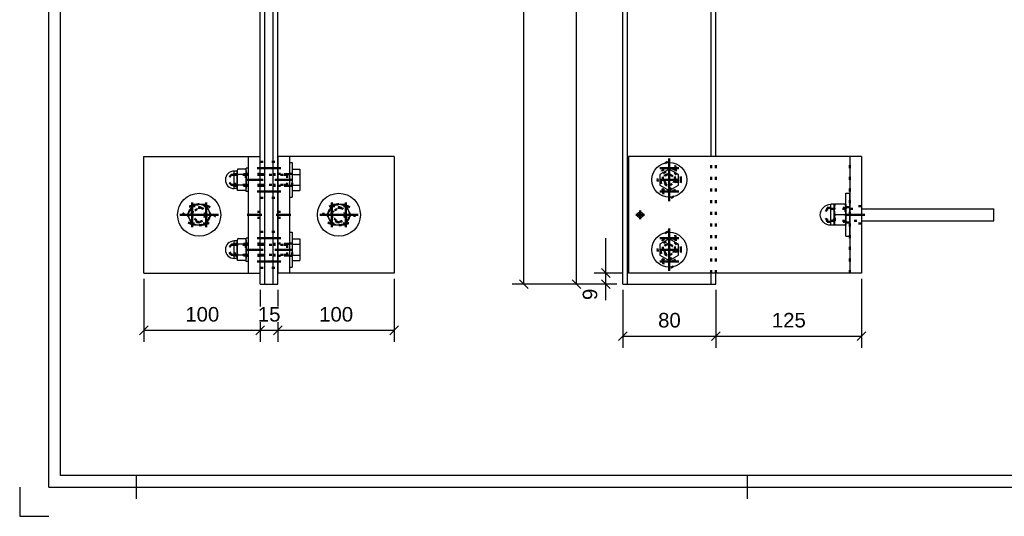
# Model space of a CAD drawing. Header units: millimetres. Extents: x -8 to 412, y -361 to -64.
# Tile 1 of 5: x -8 to 161, y -361 to -275. Entities that reach past the tile are written whole.
import ezdxf

# ---------------------------------------------------------------- set-up
doc = ezdxf.new("R2010")
doc.units = ezdxf.units.MM
doc.linetypes.add('DOT', pattern=[2, 0.5, -1.5])
doc.linetypes.add('STRICHPUNKT2', pattern=[18.5, 10, -4, 0.5, -4])
doc.layers.get('0').update_dxf_attribs({"linetype": 'CONTINUOUS'})
for name, color, linetype in [('DIM49', 4, 'CONTINUOUS'), ('LE_GREEN', 3, 'CONTINUOUS'), ('TXT_DIM49', 2, 'CONTINUOUS')]:
    doc.layers.add(name, color=color, linetype=linetype)
doc.layers.add('LE_ALL', color=7, linetype='CONTINUOUS', lineweight=50)
doc.styles.add('ARIAL', font='arial.ttf')

# ---------------------------------------------------------------- blocks, each defined once
blk = doc.blocks.new('DINA3_00002', base_point=(405.05, -353.59))
for p, q in [((-0.95, -353.59), (-0.95, -70.59)), ((405.05, -353.59), (-0.95, -353.59)), ((12.05, -353.59), (12.05, -357.59)), ((117.05, -357.59), (117.05, -353.59)), ((-2.95, -355.59), (407.05, -355.59))]:
    blk.add_line(p, q)
for points in [[(-2.95, -355.59), (-2.95, -68.59), (407.05, -68.59)], [(-7.95, -355.59), (-7.95, -360.59), (-2.95, -360.59)]]:
    blk.add_lwpolyline(points)
blk = doc.blocks.new('_ZBL0010_00001')
blk.add_blockref('DINA3_00002', (405.05, -353.59))
blk = doc.blocks.new('BALUSTER PROFIEL 80X15 R4_00194', base_point=(34.18, -223.11))
for p, q in [((33.38, -221.65), (33.38, -203.11)), ((36.38, -203.11), (33.38, -203.11)), ((36.38, -203.11), (36.38, -221.65)), ((33.38, -320.71), (33.38, -221.65)), ((34.18, -320.71), (34.18, -223.11)), ((35.58, -320.71), (35.58, -223.11)), ((36.38, -320.71), (36.38, -221.65)), ((33.38, -320.71), (34.18, -320.71)), ((34.18, -320.71), (35.58, -320.71)), ((35.58, -320.71), (36.38, -320.71))]:
    blk.add_line(p, q)
blk.add_lwpolyline([(35.58, -223.11), (34.18, -223.11)])
for centre, start_param, end_param in [((34.18, -221.65), 4.712389, 6.283185), ((35.58, -221.65), 0, 1.570796)]:
    blk.add_ellipse(centre, major_axis=(0, -1.45), ratio=0.55, start_param=start_param, end_param=end_param)
at = {"layer": 'LE_ALL', "color": 3, "linetype": 'DOT'}
for p, q in [((34.18, -223.11), (34.18, -203.11)), ((34.28, -203.11), (34.28, -207.11)), ((35.48, -203.11), (35.48, -207.11)), ((35.58, -223.11), (35.58, -203.11)), ((34.28, -207.11), (35.48, -207.11)), ((35.38, -207.11), (35.38, -208.13)), ((35.38, -208.13), (34.38, -208.13)), ((35.38, -208.13), (34.88, -208.42)), ((36.38, -238.71), (33.38, -238.71)), ((36.38, -243.51), (33.38, -243.51)), ((33.38, -299.71), (36.38, -299.71)), ((33.38, -300.81), (36.38, -300.81)), ((33.38, -304.81), (36.38, -304.81)), ((33.38, -305.91), (36.38, -305.91)), ((33.38, -311.71), (36.38, -311.71)), ((33.38, -312.81), (36.38, -312.81)), ((33.38, -316.81), (36.38, -316.81)), ((33.38, -317.91), (36.38, -317.91))]:
    blk.add_line(p, q, dxfattribs=at)
for points in [[(34.38, -207.11), (34.38, -208.13), (34.88, -208.42)], [(35.45, -241.26), (35.37, -241.45), (35.23, -241.59), (35.05, -241.68), (34.88, -241.71), (34.68, -241.68), (34.5, -241.58), (34.37, -241.43), (34.29, -241.23), (34.28, -241.11), (34.31, -240.91), (34.41, -240.74), (34.56, -240.6), (34.75, -240.52), (34.88, -240.51), (35.03, -240.53)]]:
    blk.add_lwpolyline(points, dxfattribs=at)
blk = doc.blocks.new('_00196', base_point=(36.98, -241.11))
at = {"layer": 'LE_ALL', "color": 1, "linetype": 'STRICHPUNKT2'}
for p, q in [((34.88, -202.81), (34.88, -208.78)), ((34.88, -202.81), (34.88, -208.78)), ((36.98, -241.11), (32.78, -241.11)), ((34.88, -241.11), (33.98, -241.11)), ((34.88, -241.11), (34.88, -240.21)), ((34.88, -241.11), (35.78, -241.11)), ((34.88, -241.11), (34.88, -242.01)), ((36.93, -300.81), (32.83, -300.81)), ((36.93, -304.81), (32.83, -304.81)), ((36.93, -312.81), (32.83, -312.81)), ((36.93, -316.81), (32.83, -316.81))]:
    blk.add_line(p, q, dxfattribs=at)
blk = doc.blocks.new('_00195')
blk.add_blockref('_00196', (36.98, -241.11))
blk = doc.blocks.new('BALUSTER PROFIEL 80X15 R4_00193')
for name, p in [('_00195', (0, 0)), ('BALUSTER PROFIEL 80X15 R4_00194', (34.18, -223.11))]:
    blk.add_blockref(name, p)
blk = doc.blocks.new('_D3', base_point=(20.5, -327.15))
at = {"layer": 'DIM49', "color": 1}
for p, q in [((13.38, -319.81), (13.38, -330.65)), ((33.38, -321.71), (33.38, -324.55)), ((14.13, -327.9), (12.63, -329.4)), ((32.63, -329.4), (34.13, -327.9)), ((33.38, -327.25), (33.38, -330.65)), ((13.38, -328.65), (33.38, -328.65))]:
    blk.add_line(p, q, dxfattribs=at)
at = {"layer": 'TXT_DIM49', "style": 'ARIAL'}
blk.add_text('100', height=2.5, dxfattribs=at).set_placement((20.5, -327.15))
blk = doc.blocks.new('_D4', base_point=(32.96, -327.15))
at = {"layer": 'DIM49', "color": 1}
for p, q in [((33.38, -321.71), (33.38, -324.55)), ((36.38, -321.71), (36.38, -324.55)), ((34.13, -327.9), (32.63, -329.4)), ((33.38, -327.25), (33.38, -330.65)), ((35.63, -329.4), (37.13, -327.9)), ((36.38, -327.25), (36.38, -330.65)), ((33.38, -328.65), (36.38, -328.65))]:
    blk.add_line(p, q, dxfattribs=at)
at = {"layer": 'TXT_DIM49', "style": 'ARIAL'}
blk.add_text('15', height=2.5, dxfattribs=at).set_placement((32.96, -327.15))
blk = doc.blocks.new('_D5', base_point=(43.5, -327.15))
at = {"layer": 'DIM49', "color": 1}
for p, q in [((56.38, -319.81), (56.38, -330.65)), ((36.38, -321.71), (36.38, -324.55)), ((37.13, -327.9), (35.63, -329.4)), ((36.38, -327.25), (36.38, -330.65)), ((55.63, -329.4), (57.13, -327.9)), ((36.38, -328.65), (56.38, -328.65))]:
    blk.add_line(p, q, dxfattribs=at)
at = {"layer": 'TXT_DIM49', "style": 'ARIAL'}
blk.add_text('100', height=2.5, dxfattribs=at).set_placement((43.5, -327.15))
blk = doc.blocks.new('Hoeklijn 200x100x10_00202', base_point=(33.38, -308.31))
for p, q in [((31.38, -298.81), (33.38, -298.81)), ((31.38, -318.81), (31.38, -298.81)), ((33.38, -318.81), (33.38, -298.81)), ((13.38, -318.81), (31.38, -318.81)), ((31.38, -318.81), (33.38, -318.81))]:
    blk.add_line(p, q)
blk.add_lwpolyline([(13.38, -318.81), (13.38, -298.81), (31.38, -298.81)])
at = {"layer": 'LE_ALL', "color": 3, "linetype": 'DOT'}
for p, q in [((33.38, -301.76), (31.38, -301.76)), ((33.38, -303.86), (31.38, -303.86)), ((21.68, -307.31), (24.08, -307.31)), ((33.38, -308.31), (31.38, -308.31)), ((33.38, -309.31), (31.38, -309.31)), ((24.08, -310.31), (21.68, -310.31)), ((33.38, -313.76), (31.38, -313.76)), ((33.38, -315.86), (31.38, -315.86))]:
    blk.add_line(p, q, dxfattribs=at)
for centre, start, end in [((21.68, -308.81), 90, -90), ((24.08, -308.81), -90, 90)]:
    blk.add_arc(centre, 1.5, start, end, dxfattribs=at)
for name, p in [('_D3', (20.5, -327.15)), ('_D5', (43.5, -327.15)), ('_D4', (32.96, -327.15))]:
    blk.add_blockref(name, p)
blk = doc.blocks.new('_00204', base_point=(26.18, -308.81))
at = {"layer": 'LE_ALL', "color": 1, "linetype": 'STRICHPUNKT2'}
for p, q in [((33.9, -302.81), (30.85, -302.81)), ((21.68, -310.91), (21.68, -306.71)), ((21.68, -310.91), (21.68, -306.71)), ((24.08, -310.91), (24.08, -306.71)), ((24.08, -310.91), (24.08, -306.71)), ((26.18, -308.81), (19.58, -308.81)), ((26.18, -308.81), (19.58, -308.81)), ((33.63, -308.81), (31.13, -308.81)), ((33.9, -314.81), (30.85, -314.81))]:
    blk.add_line(p, q, dxfattribs=at)
blk = doc.blocks.new('_00203')
blk.add_blockref('_00204', (26.18, -308.81))
blk = doc.blocks.new('Hoeklijn 200x100x10_00201')
for name, p in [('Hoeklijn 200x100x10_00202', (33.38, -308.31)), ('_00203', (0, 0))]:
    blk.add_blockref(name, p)
blk = doc.blocks.new('Hoeklijn 200x100x10_00206', base_point=(36.38, -309.31))
for p, q in [((36.38, -298.81), (36.38, -318.81)), ((38.38, -298.81), (36.38, -298.81)), ((38.38, -298.81), (38.38, -318.81)), ((56.38, -298.81), (38.38, -298.81)), ((38.38, -318.81), (36.38, -318.81))]:
    blk.add_line(p, q)
blk.add_lwpolyline([(56.38, -298.81), (56.38, -318.81), (38.38, -318.81)])
at = {"layer": 'LE_ALL', "color": 3, "linetype": 'DOT'}
for p, q in [((36.38, -301.76), (38.38, -301.76)), ((36.38, -303.86), (38.38, -303.86)), ((45.68, -307.31), (48.08, -307.31)), ((36.38, -308.31), (38.38, -308.31)), ((36.38, -309.31), (38.38, -309.31)), ((48.08, -310.31), (45.68, -310.31)), ((36.38, -313.76), (38.38, -313.76)), ((36.38, -315.86), (38.38, -315.86))]:
    blk.add_line(p, q, dxfattribs=at)
for centre, start, end in [((45.68, -308.81), 90, -90), ((48.08, -308.81), -90, 90)]:
    blk.add_arc(centre, 1.5, start, end, dxfattribs=at)
blk = doc.blocks.new('_00208', base_point=(43.58, -308.81))
at = {"layer": 'LE_ALL', "color": 1, "linetype": 'STRICHPUNKT2'}
for p, q in [((35.85, -302.81), (38.9, -302.81)), ((45.68, -306.71), (45.68, -310.91)), ((45.68, -306.71), (45.68, -310.91)), ((48.08, -306.71), (48.08, -310.91)), ((48.08, -306.71), (48.08, -310.91)), ((36.13, -308.81), (38.63, -308.81)), ((43.58, -308.81), (50.18, -308.81)), ((43.58, -308.81), (50.18, -308.81)), ((35.85, -314.81), (38.9, -314.81))]:
    blk.add_line(p, q, dxfattribs=at)
blk = doc.blocks.new('_00207')
blk.add_blockref('_00208', (43.58, -308.81))
blk = doc.blocks.new('Hoeklijn 200x100x10_00205')
for name, p in [('Hoeklijn 200x100x10_00206', (36.38, -309.31)), ('_00207', (0, 0))]:
    blk.add_blockref(name, p)
blk = doc.blocks.new('Carrosseriering (ISO 7093)-M10_00218', base_point=(38.88, -301.76))
for p, q in [((38.38, -299.81), (38.88, -299.81)), ((38.38, -305.81), (38.88, -305.81))]:
    blk.add_line(p, q)
at = {"layer": 'LE_ALL', "color": 3, "linetype": 'DOT'}
for p, q in [((38.88, -301.76), (38.38, -301.76)), ((38.88, -303.86), (38.38, -303.86))]:
    blk.add_line(p, q, dxfattribs=at)
at = {"layer": 'LE_GREEN'}
for p, q in [((38.38, -299.81), (38.38, -305.81)), ((38.88, -299.81), (38.88, -305.81))]:
    blk.add_line(p, q, dxfattribs=at)
blk = doc.blocks.new('Carrosseriering (ISO 7093)-M10_00217')
blk.add_blockref('Carrosseriering (ISO 7093)-M10_00218', (38.88, -301.76))
blk = doc.blocks.new('Sluitring (DIN 125)-M10_00220', base_point=(30.98, -303.86))
for p, q in [((31.38, -300.81), (30.98, -300.81)), ((31.38, -304.81), (30.98, -304.81))]:
    blk.add_line(p, q)
at = {"layer": 'LE_ALL', "color": 3, "linetype": 'DOT'}
for p, q in [((30.98, -301.76), (31.38, -301.76)), ((30.98, -303.86), (31.38, -303.86))]:
    blk.add_line(p, q, dxfattribs=at)
at = {"layer": 'LE_GREEN'}
for p, q in [((30.98, -304.81), (30.98, -300.81)), ((31.38, -304.81), (31.38, -300.81))]:
    blk.add_line(p, q, dxfattribs=at)
blk = doc.blocks.new('Sluitring (DIN 125)-M10_00219')
blk.add_blockref('Sluitring (DIN 125)-M10_00220', (30.98, -303.86))
blk = doc.blocks.new('Hoge dopmoer (DIN 1587)-M10_00222', base_point=(28.98, -303.81))
for p, q in [((29.47, -300.96), (29.38, -301.31)), ((30.88, -300.96), (29.47, -300.96)), ((29.38, -301.31), (28.88, -301.31)), ((29.38, -304.31), (29.38, -301.31)), ((30.88, -304.66), (30.98, -304.31)), ((30.88, -304.66), (29.47, -304.66))]:
    blk.add_line(p, q)
for points in [[(29.47, -300.96), (29.42, -301.2), (29.4, -301.42), (29.42, -301.65), (29.47, -301.88)], [(30.88, -301.88), (30.93, -301.65), (30.95, -301.42), (30.93, -301.2), (30.88, -300.96)], [(30.88, -300.96), (30.98, -301.31), (30.98, -304.31)], [(29.47, -304.66), (29.38, -304.31), (28.88, -304.31), (28.88, -301.31)], [(29.47, -301.88), (29.42, -302.36), (29.4, -302.81), (29.42, -303.25), (29.47, -303.73)], [(30.88, -303.73), (30.93, -303.25), (30.95, -302.81), (30.93, -302.36), (30.88, -301.88), (29.47, -301.88)], [(29.47, -303.73), (29.42, -303.97), (29.4, -304.19), (29.42, -304.42), (29.47, -304.66)], [(30.88, -304.66), (30.93, -304.42), (30.95, -304.19), (30.93, -303.97), (30.88, -303.73), (29.47, -303.73)]]:
    blk.add_lwpolyline(points)
blk.add_arc((28.88, -302.81), 1.5, 90, -90)
at = {"layer": 'LE_ALL', "color": 3, "linetype": 'DOT'}
for p, q in [((28.98, -303.81), (28.98, -301.81)), ((30.98, -301.81), (28.98, -301.81)), ((28.38, -303.66), (27.78, -302.81)), ((28.98, -303.81), (28.38, -303.66)), ((30.98, -303.81), (28.98, -303.81))]:
    blk.add_line(p, q, dxfattribs=at)
blk.add_lwpolyline([(28.98, -301.81), (28.38, -301.96), (27.78, -302.81)], dxfattribs=at)
blk = doc.blocks.new('GEWINDE_00224', base_point=(30.98, -301.81))
at = {"layer": 'LE_ALL', "color": 3, "linetype": 'DOT'}
for p, q in [((28.98, -301.81), (28.38, -301.96)), ((30.89, -301.96), (28.38, -301.96)), ((28.98, -303.81), (28.98, -301.81)), ((30.98, -301.81), (28.98, -301.81)), ((30.98, -301.81), (30.89, -301.96)), ((30.89, -301.96), (30.89, -303.66))]:
    blk.add_line(p, q, dxfattribs=at)
for points in [[(30.98, -303.81), (30.89, -303.66), (28.38, -303.66)], [(30.98, -303.81), (28.98, -303.81), (28.38, -303.66)]]:
    blk.add_lwpolyline(points, dxfattribs=at)
blk = doc.blocks.new('GEWINDE_00223')
blk.add_blockref('GEWINDE_00224', (30.98, -301.81))
blk = doc.blocks.new('Hoge dopmoer (DIN 1587)-M10_00221')
for name, p in [('Hoge dopmoer (DIN 1587)-M10_00222', (28.98, -303.81)), ('GEWINDE_00223', (0, 0))]:
    blk.add_blockref(name, p)
blk = doc.blocks.new('Zeskant tapbout-M10x50 (DIN 933)_00226', base_point=(37.98, -301.96))
for p, q in [((38.88, -300.96), (40.16, -300.96)), ((40.16, -300.96), (40.16, -301.88)), ((38.88, -301.88), (40.16, -301.88)), ((38.88, -303.73), (38.88, -304.66)), ((38.88, -304.66), (40.16, -304.66))]:
    blk.add_line(p, q)
for points in [[(38.88, -300.96), (38.88, -301.88), (38.88, -303.73), (40.16, -303.73)], [(40.16, -301.88), (40.16, -303.73), (40.16, -304.66)]]:
    blk.add_lwpolyline(points)
at = {"layer": 'LE_ALL', "color": 3, "linetype": 'DOT'}
for p, q in [((28.88, -301.96), (37.98, -301.96)), ((37.98, -301.96), (37.98, -303.66)), ((38.88, -303.81), (38.88, -301.81)), ((28.88, -303.66), (37.98, -303.66)), ((37.98, -303.81), (38.88, -303.81))]:
    blk.add_line(p, q, dxfattribs=at)
blk.add_lwpolyline([(37.98, -303.81), (37.98, -301.81), (38.88, -301.81)], dxfattribs=at)
blk = doc.blocks.new('GEWINDE_00228', base_point=(31.38, -301.96))
at = {"layer": 'LE_ALL', "color": 3, "linetype": 'DOT'}
for p, q in [((31.38, -301.81), (28.88, -301.81)), ((31.38, -301.96), (28.88, -301.96)), ((37.98, -301.81), (37.98, -303.81)), ((31.38, -303.66), (28.88, -303.66)), ((31.38, -303.81), (28.88, -303.81))]:
    blk.add_line(p, q, dxfattribs=at)
for points in [[(37.98, -301.81), (33.38, -301.81), (31.38, -301.81)], [(37.98, -301.96), (33.38, -301.96), (31.38, -301.96)], [(37.98, -303.66), (33.38, -303.66), (31.38, -303.66)], [(37.98, -303.81), (33.38, -303.81), (31.38, -303.81)]]:
    blk.add_lwpolyline(points, dxfattribs=at)
blk = doc.blocks.new('GEWINDE_00227')
blk.add_blockref('GEWINDE_00228', (31.38, -301.96))
blk = doc.blocks.new('Zeskant tapbout-M10x50 (DIN 933)_00225')
for name, p in [('Zeskant tapbout-M10x50 (DIN 933)_00226', (37.98, -301.96)), ('GEWINDE_00227', (0, 0))]:
    blk.add_blockref(name, p)
blk = doc.blocks.new('Montage hoeklijn aan baluster_00216')
for name in ['Hoge dopmoer (DIN 1587)-M10_00221', 'Zeskant tapbout-M10x50 (DIN 933)_00225', 'Sluitring (DIN 125)-M10_00219', 'Carrosseriering (ISO 7093)-M10_00217']:
    blk.add_blockref(name, (0, 0))
blk = doc.blocks.new('Carrosseriering (ISO 7093)-M10_00231', base_point=(38.88, -313.76))
for p, q in [((38.38, -311.81), (38.88, -311.81)), ((38.38, -317.81), (38.88, -317.81))]:
    blk.add_line(p, q)
at = {"layer": 'LE_ALL', "color": 3, "linetype": 'DOT'}
for p, q in [((38.88, -313.76), (38.38, -313.76)), ((38.88, -315.86), (38.38, -315.86))]:
    blk.add_line(p, q, dxfattribs=at)
at = {"layer": 'LE_GREEN'}
for p, q in [((38.38, -311.81), (38.38, -317.81)), ((38.88, -311.81), (38.88, -317.81))]:
    blk.add_line(p, q, dxfattribs=at)
blk = doc.blocks.new('Carrosseriering (ISO 7093)-M10_00230')
blk.add_blockref('Carrosseriering (ISO 7093)-M10_00231', (38.88, -313.76))
blk = doc.blocks.new('Sluitring (DIN 125)-M10_00233', base_point=(30.98, -315.86))
for p, q in [((31.38, -312.81), (30.98, -312.81)), ((31.38, -316.81), (30.98, -316.81))]:
    blk.add_line(p, q)
at = {"layer": 'LE_ALL', "color": 3, "linetype": 'DOT'}
for p, q in [((30.98, -313.76), (31.38, -313.76)), ((30.98, -315.86), (31.38, -315.86))]:
    blk.add_line(p, q, dxfattribs=at)
at = {"layer": 'LE_GREEN'}
for p, q in [((30.98, -316.81), (30.98, -312.81)), ((31.38, -316.81), (31.38, -312.81))]:
    blk.add_line(p, q, dxfattribs=at)
blk = doc.blocks.new('Sluitring (DIN 125)-M10_00232')
blk.add_blockref('Sluitring (DIN 125)-M10_00233', (30.98, -315.86))
blk = doc.blocks.new('Hoge dopmoer (DIN 1587)-M10_00235', base_point=(28.98, -315.81))
for p, q in [((29.38, -313.31), (28.88, -313.31)), ((29.47, -312.96), (29.38, -313.31)), ((29.38, -316.31), (29.38, -313.31)), ((30.88, -312.96), (29.47, -312.96)), ((30.88, -316.66), (29.47, -316.66)), ((30.88, -316.66), (30.98, -316.31))]:
    blk.add_line(p, q)
for points in [[(29.47, -316.66), (29.38, -316.31), (28.88, -316.31), (28.88, -313.31)], [(29.47, -312.96), (29.42, -313.2), (29.4, -313.42), (29.42, -313.65), (29.47, -313.88)], [(29.47, -313.88), (29.42, -314.36), (29.4, -314.81), (29.42, -315.25), (29.47, -315.73)], [(30.88, -315.73), (30.93, -315.25), (30.95, -314.81), (30.93, -314.36), (30.88, -313.88), (29.47, -313.88)], [(30.88, -313.88), (30.93, -313.65), (30.95, -313.42), (30.93, -313.2), (30.88, -312.96)], [(30.88, -312.96), (30.98, -313.31), (30.98, -316.31)], [(29.47, -315.73), (29.42, -315.97), (29.4, -316.19), (29.42, -316.42), (29.47, -316.66)], [(30.88, -316.66), (30.93, -316.42), (30.95, -316.19), (30.93, -315.97), (30.88, -315.73), (29.47, -315.73)]]:
    blk.add_lwpolyline(points)
blk.add_arc((28.88, -314.81), 1.5, 90, -90)
at = {"layer": 'LE_ALL', "color": 3, "linetype": 'DOT'}
for p, q in [((28.98, -315.81), (28.98, -313.81)), ((30.98, -313.81), (28.98, -313.81)), ((28.38, -315.66), (27.78, -314.81)), ((28.98, -315.81), (28.38, -315.66)), ((30.98, -315.81), (28.98, -315.81))]:
    blk.add_line(p, q, dxfattribs=at)
blk.add_lwpolyline([(28.98, -313.81), (28.38, -313.96), (27.78, -314.81)], dxfattribs=at)
blk = doc.blocks.new('GEWINDE_00237', base_point=(30.98, -313.81))
at = {"layer": 'LE_ALL', "color": 3, "linetype": 'DOT'}
for p, q in [((28.98, -313.81), (28.38, -313.96)), ((30.89, -313.96), (28.38, -313.96)), ((28.98, -315.81), (28.98, -313.81)), ((30.98, -313.81), (28.98, -313.81)), ((30.98, -313.81), (30.89, -313.96)), ((30.89, -313.96), (30.89, -315.66))]:
    blk.add_line(p, q, dxfattribs=at)
for points in [[(30.98, -315.81), (30.89, -315.66), (28.38, -315.66)], [(30.98, -315.81), (28.98, -315.81), (28.38, -315.66)]]:
    blk.add_lwpolyline(points, dxfattribs=at)
blk = doc.blocks.new('GEWINDE_00236')
blk.add_blockref('GEWINDE_00237', (30.98, -313.81))
blk = doc.blocks.new('Hoge dopmoer (DIN 1587)-M10_00234')
for name, p in [('Hoge dopmoer (DIN 1587)-M10_00235', (28.98, -315.81)), ('GEWINDE_00236', (0, 0))]:
    blk.add_blockref(name, p)
blk = doc.blocks.new('Zeskant tapbout-M10x50 (DIN 933)_00239', base_point=(37.98, -313.96))
for p, q in [((38.88, -312.96), (40.16, -312.96)), ((38.88, -313.88), (40.16, -313.88)), ((40.16, -312.96), (40.16, -313.88)), ((38.88, -315.73), (38.88, -316.66)), ((38.88, -316.66), (40.16, -316.66))]:
    blk.add_line(p, q)
for points in [[(38.88, -312.96), (38.88, -313.88), (38.88, -315.73), (40.16, -315.73)], [(40.16, -313.88), (40.16, -315.73), (40.16, -316.66)]]:
    blk.add_lwpolyline(points)
at = {"layer": 'LE_ALL', "color": 3, "linetype": 'DOT'}
for p, q in [((28.88, -313.96), (37.98, -313.96)), ((37.98, -313.96), (37.98, -315.66)), ((38.88, -315.81), (38.88, -313.81)), ((28.88, -315.66), (37.98, -315.66)), ((37.98, -315.81), (38.88, -315.81))]:
    blk.add_line(p, q, dxfattribs=at)
blk.add_lwpolyline([(37.98, -315.81), (37.98, -313.81), (38.88, -313.81)], dxfattribs=at)
blk = doc.blocks.new('GEWINDE_00241', base_point=(31.38, -313.96))
at = {"layer": 'LE_ALL', "color": 3, "linetype": 'DOT'}
for p, q in [((31.38, -313.81), (28.88, -313.81)), ((31.38, -313.96), (28.88, -313.96)), ((37.98, -313.81), (37.98, -315.81)), ((31.38, -315.66), (28.88, -315.66)), ((31.38, -315.81), (28.88, -315.81))]:
    blk.add_line(p, q, dxfattribs=at)
for points in [[(37.98, -313.81), (33.38, -313.81), (31.38, -313.81)], [(37.98, -313.96), (33.38, -313.96), (31.38, -313.96)], [(37.98, -315.66), (33.38, -315.66), (31.38, -315.66)], [(37.98, -315.81), (33.38, -315.81), (31.38, -315.81)]]:
    blk.add_lwpolyline(points, dxfattribs=at)
blk = doc.blocks.new('GEWINDE_00240')
blk.add_blockref('GEWINDE_00241', (31.38, -313.96))
blk = doc.blocks.new('Zeskant tapbout-M10x50 (DIN 933)_00238')
for name, p in [('Zeskant tapbout-M10x50 (DIN 933)_00239', (37.98, -313.96)), ('GEWINDE_00240', (0, 0))]:
    blk.add_blockref(name, p)
blk = doc.blocks.new('Montage hoeklijn aan baluster_00229')
for name in ['Sluitring (DIN 125)-M10_00232', 'Carrosseriering (ISO 7093)-M10_00230', 'Hoge dopmoer (DIN 1587)-M10_00234', 'Zeskant tapbout-M10x50 (DIN 933)_00238']:
    blk.add_blockref(name, (0, 0))
blk = doc.blocks.new('Carrosseriering M12 (ISO 7093 _ DIN 9021)_00244', base_point=(45.58, -308.81))
blk.add_circle((46.88, -308.81), 3.7)
at = {"layer": 'LE_ALL', "color": 3, "linetype": 'DOT'}
blk.add_circle((46.88, -308.81), 1.3, dxfattribs=at)
blk = doc.blocks.new('Carrosseriering M12 (ISO 7093 _ DIN 9021)_00243')
blk.add_blockref('Carrosseriering M12 (ISO 7093 _ DIN 9021)_00244', (45.58, -308.81))
blk = doc.blocks.new('Hoge dopmoer (DIN 1587)-M12_00246', base_point=(45.32, -309.71))
for points in [[(45.32, -307.91), (45.84, -307.01), (46.88, -307.01)], [(46.88, -307.01), (47.91, -307.01), (48.43, -307.91)], [(45.32, -309.71), (44.8, -308.81), (45.32, -307.91)], [(48.43, -307.91), (48.95, -308.81), (48.43, -309.71)], [(46.88, -310.61), (45.84, -310.61), (45.32, -309.71)], [(48.43, -309.71), (47.91, -310.61), (46.88, -310.61)]]:
    blk.add_lwpolyline(points)
blk.add_circle((46.88, -308.81), 1.8)
at = {"layer": 'LE_ALL', "color": 3, "linetype": 'DOT'}
blk.add_lwpolyline([(45.32, -309.71, -0.267949), (45.32, -307.91, -0.267949), (46.88, -307.01, -0.267949), (48.43, -307.91, -0.267949), (48.43, -309.71, -0.267949), (46.88, -310.61, -0.267949)], format="xyb", close=True, dxfattribs=at)
blk.add_lwpolyline([(47.19, -307.65, 0.493526), (45.68, -308.81, 0.876436), (48.03, -309.12)], format="xyb", dxfattribs=at)
for radius in [1.21, 1.02]:
    blk.add_circle((46.88, -308.81), radius, dxfattribs=at)
blk = doc.blocks.new('GEWINDE_00248', base_point=(45.68, -308.81))
at = {"layer": 'LE_ALL', "color": 3, "linetype": 'DOT'}
for start, end in [(74.9299, 180), (180, -15.0701)]:
    blk.add_arc((46.88, -308.81), 1.2, start, end, dxfattribs=at)
blk = doc.blocks.new('GEWINDE_00247')
blk.add_blockref('GEWINDE_00248', (45.68, -308.81))
blk = doc.blocks.new('Hoge dopmoer (DIN 1587)-M12_00245')
for name, p in [('Hoge dopmoer (DIN 1587)-M12_00246', (45.32, -309.71)), ('GEWINDE_00247', (0, 0))]:
    blk.add_blockref(name, p)
blk = doc.blocks.new('Montage baluster_00242')
for name in ['Carrosseriering M12 (ISO 7093 _ DIN 9021)_00243', 'Hoge dopmoer (DIN 1587)-M12_00245']:
    blk.add_blockref(name, (0, 0))
blk = doc.blocks.new('Carrosseriering M12 (ISO 7093 _ DIN 9021)_00251', base_point=(21.58, -308.81))
blk.add_circle((22.88, -308.81), 3.7)
at = {"layer": 'LE_ALL', "color": 3, "linetype": 'DOT'}
blk.add_circle((22.88, -308.81), 1.3, dxfattribs=at)
blk = doc.blocks.new('Carrosseriering M12 (ISO 7093 _ DIN 9021)_00250')
blk.add_blockref('Carrosseriering M12 (ISO 7093 _ DIN 9021)_00251', (21.58, -308.81))
blk = doc.blocks.new('Hoge dopmoer (DIN 1587)-M12_00253', base_point=(21.32, -309.71))
for points in [[(21.32, -307.91), (21.84, -307.01), (22.88, -307.01)], [(22.88, -307.01), (23.91, -307.01), (24.43, -307.91)], [(21.32, -309.71), (20.8, -308.81), (21.32, -307.91)], [(24.43, -307.91), (24.95, -308.81), (24.43, -309.71)], [(22.88, -310.61), (21.84, -310.61), (21.32, -309.71)], [(24.43, -309.71), (23.91, -310.61), (22.88, -310.61)]]:
    blk.add_lwpolyline(points)
blk.add_circle((22.88, -308.81), 1.8)
at = {"layer": 'LE_ALL', "color": 3, "linetype": 'DOT'}
blk.add_lwpolyline([(21.32, -309.71, -0.267949), (21.32, -307.91, -0.267949), (22.88, -307.01, -0.267949), (24.43, -307.91, -0.267949), (24.43, -309.71, -0.267949), (22.88, -310.61, -0.267949)], format="xyb", close=True, dxfattribs=at)
blk.add_lwpolyline([(23.19, -307.65, 0.493526), (21.68, -308.81, 0.876436), (24.03, -309.12)], format="xyb", dxfattribs=at)
for radius in [1.21, 1.02]:
    blk.add_circle((22.88, -308.81), radius, dxfattribs=at)
blk = doc.blocks.new('GEWINDE_00255', base_point=(21.68, -308.81))
at = {"layer": 'LE_ALL', "color": 3, "linetype": 'DOT'}
for start, end in [(74.9299, 180), (180, -15.0701)]:
    blk.add_arc((22.88, -308.81), 1.2, start, end, dxfattribs=at)
blk = doc.blocks.new('GEWINDE_00254')
blk.add_blockref('GEWINDE_00255', (21.68, -308.81))
blk = doc.blocks.new('Hoge dopmoer (DIN 1587)-M12_00252')
for name, p in [('Hoge dopmoer (DIN 1587)-M12_00253', (21.32, -309.71)), ('GEWINDE_00254', (0, 0))]:
    blk.add_blockref(name, p)
blk = doc.blocks.new('Montage baluster_00249')
for name in ['Carrosseriering M12 (ISO 7093 _ DIN 9021)_00250', 'Hoge dopmoer (DIN 1587)-M12_00252']:
    blk.add_blockref(name, (0, 0))
blk = doc.blocks.new('Montage_00215')
for name in ['Montage hoeklijn aan baluster_00216', 'Montage baluster_00249', 'Montage baluster_00242', 'Montage hoeklijn aan baluster_00229']:
    blk.add_blockref(name, (0, 0))
blk = doc.blocks.new('Tussen baluster (eind)_00192')
for name in ['Montage_00215', 'BALUSTER PROFIEL 80X15 R4_00193', 'Hoeklijn 200x100x10_00201', 'Hoeklijn 200x100x10_00205']:
    blk.add_blockref(name, (0, 0))
blk = doc.blocks.new('_A3D0036_00191')
blk.add_blockref('Tussen baluster (eind)_00192', (0, 0))
blk = doc.blocks.new('_ANS0036_00190')
blk.add_blockref('_A3D0036_00191', (0, 0))
blk = doc.blocks.new('_D8', base_point=(101.72, -328.16))
at = {"layer": 'DIM49', "color": 1}
for p, q in [((95.64, -321.71), (95.64, -331.66)), ((111.64, -321.71), (111.64, -331.66)), ((96.39, -328.91), (94.89, -330.41)), ((95.64, -329.66), (111.64, -329.66)), ((110.89, -330.41), (112.39, -328.91))]:
    blk.add_line(p, q, dxfattribs=at)
at = {"layer": 'TXT_DIM49', "style": 'ARIAL'}
blk.add_text('80', height=2.5, dxfattribs=at).set_placement((101.72, -328.16))
blk = doc.blocks.new('_D9', base_point=(121.26, -328.16))
at = {"layer": 'DIM49', "color": 1}
for p, q in [((136.64, -319.81), (136.64, -331.66)), ((111.64, -321.71), (111.64, -331.66)), ((112.39, -328.91), (110.89, -330.41)), ((111.64, -329.66), (136.64, -329.66)), ((135.89, -330.41), (137.39, -328.91))]:
    blk.add_line(p, q, dxfattribs=at)
at = {"layer": 'TXT_DIM49', "style": 'ARIAL'}
blk.add_text('125', height=2.5, dxfattribs=at).set_placement((121.26, -328.16))
blk = doc.blocks.new('_D10', base_point=(91.26, -323.45))
at = {"layer": 'DIM49', "color": 1}
for p, q in [((92.76, -323.45), (92.76, -312.81)), ((95.64, -318.81), (90.76, -318.81)), ((92.01, -318.06), (93.51, -319.56)), ((94.64, -320.71), (90.76, -320.71)), ((93.51, -321.46), (92.01, -319.96))]:
    blk.add_line(p, q, dxfattribs=at)
at = {"layer": 'TXT_DIM49', "style": 'ARIAL'}
blk.add_text('9', height=2.5, rotation=90.0002, dxfattribs=at).set_placement((91.26, -323.45))
blk = doc.blocks.new('_D11', base_point=(77.13, -264.29))
at = {"layer": 'DIM49', "color": 1}
for p, q in [((105.64, -202.11), (76.63, -202.11)), ((79.38, -202.86), (77.88, -201.36)), ((78.63, -320.71), (78.63, -202.11)), ((94.64, -320.71), (76.63, -320.71)), ((77.88, -319.96), (79.38, -321.46))]:
    blk.add_line(p, q, dxfattribs=at)
at = {"layer": 'TXT_DIM49', "style": 'ARIAL'}
blk.add_text('593', height=2.5, rotation=90.0002, dxfattribs=at).set_placement((77.13, -264.29))
blk = doc.blocks.new('_D12', base_point=(86.21, -264.79))
at = {"layer": 'DIM49', "color": 1}
for p, q in [((88.46, -203.86), (86.96, -202.36)), ((105.64, -203.11), (85.71, -203.11)), ((87.71, -320.71), (87.71, -203.11)), ((94.64, -320.71), (85.71, -320.71)), ((86.96, -319.96), (88.46, -321.46))]:
    blk.add_line(p, q, dxfattribs=at)
at = {"layer": 'TXT_DIM49', "style": 'ARIAL'}
blk.add_text('588', height=2.5, rotation=90.0002, dxfattribs=at).set_placement((86.21, -264.79))
blk = doc.blocks.new('BALUSTER PROFIEL 80X15 R4_00298', base_point=(109.74, -207.11))
for p, q in [((106.64, -203.11), (96.44, -221.65)), ((107.54, -203.11), (106.64, -203.11)), ((110.84, -203.11), (110.74, -203.11)), ((110.84, -298.81), (110.84, -203.11)), ((111.64, -203.11), (110.84, -203.11)), ((111.64, -298.81), (111.64, -203.11)), ((96.44, -221.65), (95.64, -223.11)), ((95.64, -320.71), (95.64, -223.11)), ((96.44, -320.71), (96.44, -221.65)), ((95.64, -320.71), (96.44, -320.71)), ((96.44, -320.71), (110.84, -320.71)), ((110.84, -320.71), (111.64, -320.71))]:
    blk.add_line(p, q)
for points in [[(110.84, -320.71), (110.84, -318.81)], [(111.64, -320.71), (111.64, -318.81)]]:
    blk.add_lwpolyline(points)
blk.add_circle((104.64, -241.11), 2.4)
at = {"layer": 'LE_ALL', "color": 3, "linetype": 'DOT'}
for p, q in [((107.34, -203.11), (107.34, -207.11)), ((108.54, -203.11), (108.54, -207.11)), ((109.74, -203.11), (109.74, -207.11)), ((110.94, -203.11), (110.94, -207.11)), ((107.34, -207.11), (108.54, -207.11)), ((108.44, -207.11), (108.44, -208.13)), ((109.74, -207.11), (110.94, -207.11)), ((108.44, -208.13), (107.44, -208.13)), ((108.44, -208.13), (107.94, -208.42)), ((110.84, -208.13), (109.84, -208.13)), ((110.84, -208.13), (110.34, -208.42)), ((111.64, -240.51), (106.97, -240.51)), ((111.64, -241.71), (106.97, -241.71)), ((110.84, -318.81), (110.84, -298.81)), ((111.64, -318.81), (111.64, -298.81))]:
    blk.add_line(p, q, dxfattribs=at)
for points in [[(107.44, -207.11), (107.44, -208.13), (107.94, -208.42)], [(109.84, -207.11), (109.84, -208.13), (110.34, -208.42)]]:
    blk.add_lwpolyline(points, dxfattribs=at)
for points in [[(104.74, -304.81, -1), (102.54, -304.81), (102.54, -300.81, -1), (104.74, -300.81)], [(104.74, -316.81, -1), (102.54, -316.81), (102.54, -312.81, -1), (104.74, -312.81)]]:
    blk.add_lwpolyline(points, format="xyb", close=True, dxfattribs=at)
for name, p in [('_D11', (77.13, -264.29)), ('_D12', (86.21, -264.79)), ('_D10', (91.26, -323.45)), ('_D9', (121.26, -328.16)), ('_D8', (101.72, -328.16))]:
    blk.add_blockref(name, p)
blk = doc.blocks.new('_00300', base_point=(104.64, -241.11))
at = {"layer": 'LE_ALL', "color": 1, "linetype": 'STRICHPUNKT2'}
for p, q in [((107.94, -202.81), (107.94, -208.78)), ((110.34, -202.81), (110.34, -208.78)), ((104.64, -241.11), (104.64, -238.11)), ((104.64, -241.11), (104.64, -238.11)), ((104.64, -241.11), (101.64, -241.11)), ((104.64, -241.11), (101.64, -241.11)), ((104.64, -241.11), (107.64, -241.11)), ((104.64, -241.11), (104.64, -244.11)), ((104.64, -241.11), (107.64, -241.11)), ((104.64, -241.11), (104.64, -244.11)), ((111.94, -241.11), (106.74, -241.11)), ((103.64, -306.46), (103.64, -299.16)), ((103.64, -306.46), (103.64, -299.16)), ((105.29, -300.81), (101.99, -300.81)), ((105.29, -300.81), (101.99, -300.81)), ((105.29, -304.81), (101.99, -304.81)), ((105.29, -304.81), (101.99, -304.81)), ((103.64, -318.46), (103.64, -311.16)), ((103.64, -318.46), (103.64, -311.16)), ((105.29, -312.81), (101.99, -312.81)), ((105.29, -312.81), (101.99, -312.81)), ((105.29, -316.81), (101.99, -316.81)), ((105.29, -316.81), (101.99, -316.81))]:
    blk.add_line(p, q, dxfattribs=at)
blk = doc.blocks.new('_00299')
blk.add_blockref('_00300', (104.64, -241.11))
blk = doc.blocks.new('BALUSTER PROFIEL 80X15 R4_00297')
for name, p in [('BALUSTER PROFIEL 80X15 R4_00298', (109.74, -207.11)), ('_00299', (0, 0))]:
    blk.add_blockref(name, p)
blk = doc.blocks.new('Hoeklijn 200x100x10_00306', base_point=(134.64, -318.81))
at = {"layer": 'LE_ALL', "color": 3, "linetype": 'DOT'}
blk.add_line((134.64, -318.81), (134.64, -298.81), dxfattribs=at)
blk = doc.blocks.new('_00308', base_point=(134.04, -308.81))
at = {"layer": 'LE_ALL', "color": 1, "linetype": 'STRICHPUNKT2'}
for p, q in [((103.64, -302.81), (103.64, -301.23)), ((103.64, -302.81), (103.64, -301.23)), ((103.64, -302.81), (102.07, -302.81)), ((103.64, -302.81), (102.07, -302.81)), ((103.64, -302.81), (105.22, -302.81)), ((103.64, -302.81), (103.64, -304.38)), ((103.64, -302.81), (105.22, -302.81)), ((103.64, -302.81), (103.64, -304.38)), ((98.64, -308.81), (97.89, -308.81)), ((98.64, -308.81), (97.89, -308.81)), ((98.64, -308.81), (98.64, -308.06)), ((98.64, -308.81), (98.64, -308.06)), ((98.64, -308.81), (98.64, -309.56)), ((98.64, -308.81), (99.39, -308.81)), ((98.64, -308.81), (98.64, -309.56)), ((98.64, -308.81), (99.39, -308.81)), ((134.04, -308.81), (137.24, -308.81)), ((134.04, -308.81), (137.24, -308.81)), ((103.64, -314.81), (103.64, -313.23)), ((103.64, -314.81), (103.64, -313.23)), ((103.64, -314.81), (102.07, -314.81)), ((103.64, -314.81), (102.07, -314.81)), ((103.64, -314.81), (105.22, -314.81)), ((103.64, -314.81), (103.64, -316.38)), ((103.64, -314.81), (105.22, -314.81)), ((103.64, -314.81), (103.64, -316.38))]:
    blk.add_line(p, q, dxfattribs=at)
blk = doc.blocks.new('_00307')
blk.add_blockref('_00308', (134.04, -308.81))
blk = doc.blocks.new('Hoeklijn 200x100x10_00305')
for name, p in [('Hoeklijn 200x100x10_00306', (134.64, -318.81)), ('_00307', (0, 0))]:
    blk.add_blockref(name, p)
blk = doc.blocks.new('Hoeklijn 200x100x10_00310', base_point=(136.64, -307.31))
for p, q in [((96.64, -298.81), (96.64, -318.81)), ((134.64, -298.81), (96.64, -298.81)), ((134.64, -298.81), (134.64, -318.81)), ((136.64, -298.81), (134.64, -298.81)), ((136.64, -298.81), (136.64, -318.81)), ((134.64, -318.81), (96.64, -318.81)), ((136.64, -318.81), (134.64, -318.81))]:
    blk.add_line(p, q)
blk.add_circle((98.64, -308.81), 0.5)
at = {"layer": 'LE_ALL', "color": 3, "linetype": 'DOT'}
for p, q in [((136.64, -307.31), (134.64, -307.31)), ((136.64, -310.31), (134.64, -310.31))]:
    blk.add_line(p, q, dxfattribs=at)
blk = doc.blocks.new('_00312', base_point=(134.04, -308.81))
at = {"layer": 'LE_ALL', "color": 1, "linetype": 'STRICHPUNKT2'}
for p, q in [((103.64, -302.81), (103.64, -301.23)), ((103.64, -302.81), (103.64, -301.23)), ((103.64, -302.81), (102.07, -302.81)), ((103.64, -302.81), (102.07, -302.81)), ((103.64, -302.81), (105.22, -302.81)), ((103.64, -302.81), (103.64, -304.38)), ((103.64, -302.81), (105.22, -302.81)), ((103.64, -302.81), (103.64, -304.38)), ((98.64, -308.81), (97.89, -308.81)), ((98.64, -308.81), (97.89, -308.81)), ((98.64, -308.81), (98.64, -308.06)), ((98.64, -308.81), (98.64, -308.06)), ((98.64, -308.81), (98.64, -309.56)), ((98.64, -308.81), (99.39, -308.81)), ((98.64, -308.81), (98.64, -309.56)), ((98.64, -308.81), (99.39, -308.81)), ((134.04, -308.81), (137.24, -308.81)), ((134.04, -308.81), (137.24, -308.81)), ((103.64, -314.81), (103.64, -313.23)), ((103.64, -314.81), (103.64, -313.23)), ((103.64, -314.81), (102.07, -314.81)), ((103.64, -314.81), (102.07, -314.81)), ((103.64, -314.81), (105.22, -314.81)), ((103.64, -314.81), (103.64, -316.38)), ((103.64, -314.81), (105.22, -314.81)), ((103.64, -314.81), (103.64, -316.38))]:
    blk.add_line(p, q, dxfattribs=at)
blk = doc.blocks.new('_00311')
blk.add_blockref('_00312', (134.04, -308.81))
blk = doc.blocks.new('Hoeklijn 200x100x10_00309')
for name, p in [('Hoeklijn 200x100x10_00310', (136.64, -307.31)), ('_00311', (0, 0))]:
    blk.add_blockref(name, p)
blk = doc.blocks.new('Carrosseriering (ISO 7093)-M10_00322', base_point=(103.64, -301.76))
at = {"layer": 'LE_ALL', "color": 3, "linetype": 'DOT'}
blk.add_circle((103.64, -302.81), 1.05, dxfattribs=at)
at = {"layer": 'LE_GREEN'}
blk.add_circle((103.64, -302.81), 3, dxfattribs=at)
blk = doc.blocks.new('Carrosseriering (ISO 7093)-M10_00321')
blk.add_blockref('Carrosseriering (ISO 7093)-M10_00322', (103.64, -301.76))
blk = doc.blocks.new('Sluitring (DIN 125)-M10_00324', base_point=(105.64, -302.81))
at = {"layer": 'LE_ALL', "color": 3, "linetype": 'DOT'}
blk.add_circle((103.64, -302.81), 2, dxfattribs=at)
blk = doc.blocks.new('Sluitring (DIN 125)-M10_00323')
blk.add_blockref('Sluitring (DIN 125)-M10_00324', (105.64, -302.81))
blk = doc.blocks.new('Hoge dopmoer (DIN 1587)-M10_00326', base_point=(102.14, -302.81))
at = {"layer": 'LE_ALL', "color": 3, "linetype": 'DOT'}
blk.add_circle((103.64, -302.81), 1.5, dxfattribs=at)
blk = doc.blocks.new('Hoge dopmoer (DIN 1587)-M10_00325')
blk.add_blockref('Hoge dopmoer (DIN 1587)-M10_00326', (102.14, -302.81))
blk = doc.blocks.new('Zeskant tapbout-M10x50 (DIN 933)_00328', base_point=(102.79, -302.81))
blk.add_lwpolyline([(102.04, -303.73), (103.64, -304.66), (105.24, -303.73), (105.24, -301.88), (103.64, -300.96), (102.04, -301.88)], close=True)
at = {"layer": 'LE_ALL', "color": 3, "linetype": 'DOT'}
for radius in [1, 0.85]:
    blk.add_circle((103.64, -302.81), radius, dxfattribs=at)
blk = doc.blocks.new('GEWINDE_00330', base_point=(102.82, -303.03))
at = {"layer": 'LE_ALL', "color": 3, "linetype": 'DOT'}
blk.add_lwpolyline([(102.82, -303.03, 0.339113), (103.64, -303.66, 1.140985), (103.42, -301.99)], format="xyb", dxfattribs=at)
blk = doc.blocks.new('GEWINDE_00329')
blk.add_blockref('GEWINDE_00330', (102.82, -303.03))
blk = doc.blocks.new('Zeskant tapbout-M10x50 (DIN 933)_00327')
for name, p in [('Zeskant tapbout-M10x50 (DIN 933)_00328', (102.79, -302.81)), ('GEWINDE_00329', (0, 0))]:
    blk.add_blockref(name, p)
blk = doc.blocks.new('Montage hoeklijn aan baluster_00320')
for name in ['Carrosseriering (ISO 7093)-M10_00321', 'Sluitring (DIN 125)-M10_00323', 'Zeskant tapbout-M10x50 (DIN 933)_00327', 'Hoge dopmoer (DIN 1587)-M10_00325']:
    blk.add_blockref(name, (0, 0))
blk = doc.blocks.new('Carrosseriering (ISO 7093)-M10_00333', base_point=(103.64, -313.76))
at = {"layer": 'LE_ALL', "color": 3, "linetype": 'DOT'}
blk.add_circle((103.64, -314.81), 1.05, dxfattribs=at)
at = {"layer": 'LE_GREEN'}
blk.add_circle((103.64, -314.81), 3, dxfattribs=at)
blk = doc.blocks.new('Carrosseriering (ISO 7093)-M10_00332')
blk.add_blockref('Carrosseriering (ISO 7093)-M10_00333', (103.64, -313.76))
blk = doc.blocks.new('Sluitring (DIN 125)-M10_00335', base_point=(105.64, -314.81))
at = {"layer": 'LE_ALL', "color": 3, "linetype": 'DOT'}
blk.add_circle((103.64, -314.81), 2, dxfattribs=at)
blk = doc.blocks.new('Sluitring (DIN 125)-M10_00334')
blk.add_blockref('Sluitring (DIN 125)-M10_00335', (105.64, -314.81))
blk = doc.blocks.new('Hoge dopmoer (DIN 1587)-M10_00337', base_point=(102.14, -314.81))
at = {"layer": 'LE_ALL', "color": 3, "linetype": 'DOT'}
blk.add_circle((103.64, -314.81), 1.5, dxfattribs=at)
blk = doc.blocks.new('Hoge dopmoer (DIN 1587)-M10_00336')
blk.add_blockref('Hoge dopmoer (DIN 1587)-M10_00337', (102.14, -314.81))
blk = doc.blocks.new('Zeskant tapbout-M10x50 (DIN 933)_00339', base_point=(102.79, -314.81))
blk.add_lwpolyline([(102.04, -315.73), (103.64, -316.66), (105.24, -315.73), (105.24, -313.88), (103.64, -312.96), (102.04, -313.88)], close=True)
at = {"layer": 'LE_ALL', "color": 3, "linetype": 'DOT'}
for radius in [1, 0.85]:
    blk.add_circle((103.64, -314.81), radius, dxfattribs=at)
blk = doc.blocks.new('GEWINDE_00341', base_point=(102.82, -315.03))
at = {"layer": 'LE_ALL', "color": 3, "linetype": 'DOT'}
blk.add_lwpolyline([(102.82, -315.03, 0.339113), (103.64, -315.66, 1.140985), (103.42, -313.99)], format="xyb", dxfattribs=at)
blk = doc.blocks.new('GEWINDE_00340')
blk.add_blockref('GEWINDE_00341', (102.82, -315.03))
blk = doc.blocks.new('Zeskant tapbout-M10x50 (DIN 933)_00338')
for name, p in [('Zeskant tapbout-M10x50 (DIN 933)_00339', (102.79, -314.81)), ('GEWINDE_00340', (0, 0))]:
    blk.add_blockref(name, p)
blk = doc.blocks.new('Montage hoeklijn aan baluster_00331')
for name in ['Carrosseriering (ISO 7093)-M10_00332', 'Sluitring (DIN 125)-M10_00334', 'Zeskant tapbout-M10x50 (DIN 933)_00338', 'Hoge dopmoer (DIN 1587)-M10_00336']:
    blk.add_blockref(name, (0, 0))
blk = doc.blocks.new('Carrosseriering M12 (ISO 7093 _ DIN 9021)_00344', base_point=(134.64, -310.11))
for p, q in [((133.98, -305.11), (134.64, -305.11)), ((133.98, -312.51), (133.98, -305.11)), ((134.64, -312.51), (134.64, -305.11)), ((133.98, -312.51), (134.64, -312.51))]:
    blk.add_line(p, q)
at = {"layer": 'LE_ALL', "color": 3, "linetype": 'DOT'}
for p, q in [((134.64, -307.51), (133.98, -307.51)), ((134.64, -310.11), (133.98, -310.11))]:
    blk.add_line(p, q, dxfattribs=at)
blk = doc.blocks.new('Carrosseriering M12 (ISO 7093 _ DIN 9021)_00343')
blk.add_blockref('Carrosseriering M12 (ISO 7093 _ DIN 9021)_00344', (134.64, -310.11))
blk = doc.blocks.new('Hoge dopmoer (DIN 1587)-M12_00346', base_point=(131.88, -310.02))
for p, q in [((131.38, -310.61), (131.38, -307.01)), ((131.98, -307.01), (131.38, -307.01)), ((131.98, -307.91), (131.98, -307.01)), ((131.98, -307.01), (132.06, -307.01)), ((131.98, -309.71), (131.98, -307.91)), ((133.91, -308.81), (132.06, -308.81)), ((133.98, -307.91), (133.98, -309.71)), ((131.98, -310.61), (131.98, -309.71)), ((132.06, -310.61), (131.98, -310.61)), ((133.91, -310.61), (132.06, -310.61)), ((133.98, -310.61), (133.91, -310.61)), ((133.98, -309.71), (133.98, -310.61))]:
    blk.add_line(p, q)
blk.add_lwpolyline([(131.98, -310.61), (131.38, -310.61, -1), (131.38, -307.01)], format="xyb")
for points in [[(133.91, -308.81), (133.97, -308.34), (133.98, -307.91), (133.97, -307.48), (133.91, -307.01), (132.06, -307.01), (132, -307.48), (131.98, -307.91), (132, -308.34), (132.06, -308.81)], [(133.91, -307.01), (133.98, -307.01), (133.98, -307.91)], [(132.06, -308.81), (132, -309.28), (131.98, -309.71)], [(133.98, -309.71), (133.97, -309.28), (133.91, -308.81)], [(131.98, -309.71), (132, -310.14), (132.06, -310.61)], [(133.91, -310.61), (133.97, -310.14), (133.98, -309.71)]]:
    blk.add_lwpolyline(points)
at = {"layer": 'LE_ALL', "color": 3, "linetype": 'DOT'}
for p, q in [((130.78, -307.79), (130.18, -308.81)), ((130.78, -310.02), (130.78, -307.6)), ((130.78, -307.6), (131.88, -307.6)), ((131.88, -310.02), (131.88, -307.6)), ((133.98, -307.61), (131.88, -307.61)), ((130.78, -309.83), (130.18, -308.81)), ((130.78, -310.02), (131.88, -310.02)), ((133.98, -310.01), (131.88, -310.01))]:
    blk.add_line(p, q, dxfattribs=at)
blk = doc.blocks.new('GEWINDE_00348', base_point=(133.98, -310.01))
at = {"layer": 'LE_ALL', "color": 3, "linetype": 'DOT'}
for p, q in [((133.98, -307.61), (131.88, -307.61)), ((131.88, -307.61), (132.06, -307.79)), ((133.88, -307.79), (132.06, -307.79)), ((132.06, -309.83), (132.06, -307.79)), ((133.98, -307.61), (133.88, -307.79)), ((133.88, -307.79), (133.88, -309.83)), ((131.88, -310.01), (132.06, -309.83)), ((133.98, -310.01), (131.88, -310.01)), ((133.88, -309.83), (132.06, -309.83)), ((133.98, -310.01), (133.88, -309.83))]:
    blk.add_line(p, q, dxfattribs=at)
blk = doc.blocks.new('GEWINDE_00347')
blk.add_blockref('GEWINDE_00348', (133.98, -310.01))
blk = doc.blocks.new('Hoge dopmoer (DIN 1587)-M12_00345')
for name, p in [('Hoge dopmoer (DIN 1587)-M12_00346', (131.88, -310.02)), ('GEWINDE_00347', (0, 0))]:
    blk.add_blockref(name, p)
blk = doc.blocks.new('Draadstang-M12x140_00350', base_point=(159.38, -309.83))
for p, q in [((136.64, -307.79), (159.38, -307.79)), ((159.38, -309.83), (159.38, -307.79)), ((136.64, -309.83), (159.38, -309.83))]:
    blk.add_line(p, q)
at = {"layer": 'LE_ALL', "color": 3, "linetype": 'DOT'}
blk.add_line((131.38, -309.83), (136.64, -309.83), dxfattribs=at)
blk.add_lwpolyline([(131.38, -307.79), (134.64, -307.79), (136.64, -307.79)], dxfattribs=at)
blk = doc.blocks.new('Draadstang-M12x140_00349')
blk.add_blockref('Draadstang-M12x140_00350', (159.38, -309.83))
blk = doc.blocks.new('Montage baluster_00342')
for name in ['Carrosseriering M12 (ISO 7093 _ DIN 9021)_00343', 'Hoge dopmoer (DIN 1587)-M12_00345', 'Draadstang-M12x140_00349']:
    blk.add_blockref(name, (0, 0))
blk = doc.blocks.new('Montage_00319')
for name in ['Montage hoeklijn aan baluster_00320', 'Montage baluster_00342', 'Montage hoeklijn aan baluster_00331']:
    blk.add_blockref(name, (0, 0))
blk = doc.blocks.new('Tussen baluster (eind)_00296')
for name in ['Montage_00319', 'BALUSTER PROFIEL 80X15 R4_00297', 'Hoeklijn 200x100x10_00309', 'Hoeklijn 200x100x10_00305']:
    blk.add_blockref(name, (0, 0))
blk = doc.blocks.new('_A3D0037_00295')
blk.add_blockref('Tussen baluster (eind)_00296', (0, 0))
blk = doc.blocks.new('_ANS0037_00294')
blk.add_blockref('_A3D0037_00295', (0, 0))

msp = doc.modelspace()

# ---------------------------------------------------------------- block references
for name in ['_ZBL0010_00001', '_ANS0036_00190', '_ANS0037_00294']:
    msp.add_blockref(name, (0, 0))

doc.saveas('drawing.dxf')
